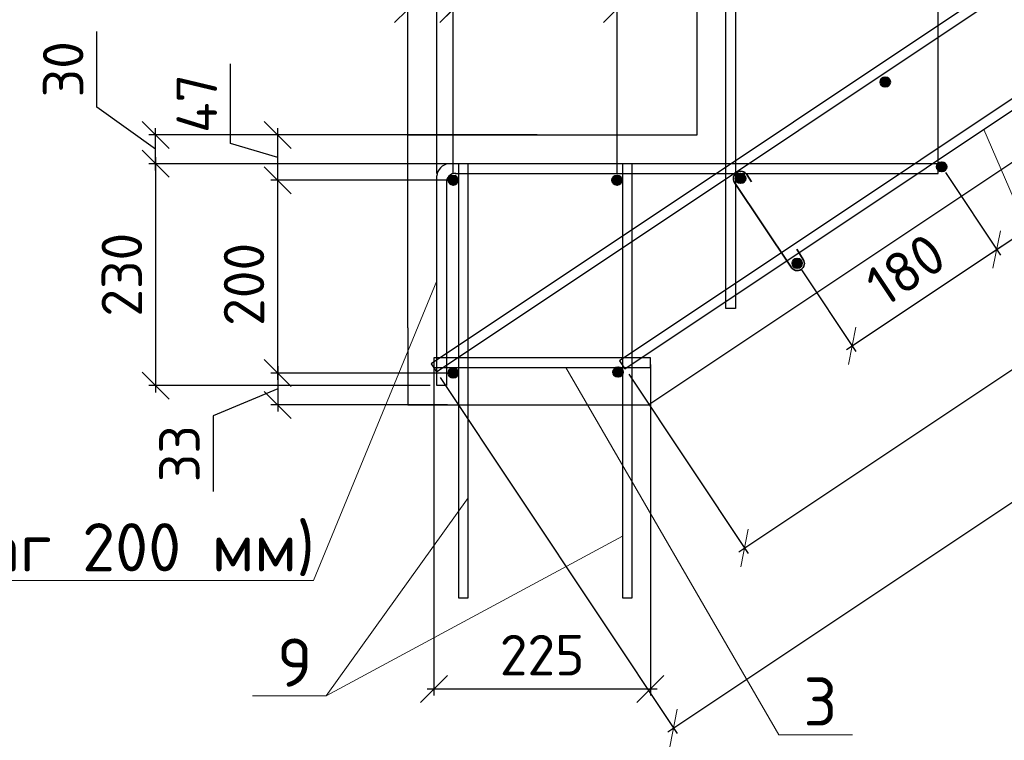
# Model space of a CAD drawing. Header units: millimetres. Extents: x 125896 to 2572636, y -120305 to 130347.
# Tile 52 of 256: x 296009 to 301118, y 25962 to 29698. Entities that reach past the tile are written whole.
import ezdxf

# ---------------------------------------------------------------- set-up
doc = ezdxf.new("R2010")
doc.units = ezdxf.units.MM
doc.linetypes.add('CENTER', pattern=[2, 1.25, -0.25, 0.25, -0.25])
for name, color, linetype, lineweight in [('Арматура', 152, 'Continuous', 40), ('ОСИ', 7, 'CENTER', 15), ('Основная 0.35', 200, 'Continuous', 35), ('Столовая Двери и окна', 7, 'Continuous', 15), ('ТЕКСТ', 7, 'Continuous', 15)]:
    doc.layers.add(name, color=color, linetype=linetype, lineweight=lineweight)
doc.layers.add('Столовая - обозначения', color=7, linetype='Continuous')
doc.styles.add('GOST-2.304_Type-B', font='GOST Common.ttf')
doc.styles.get("Standard").update_dxf_attribs({"font": 'isocpeur.ttf'})
doc.styles.add('ГОСТ', font='isocpeur.ttf')
doc.dimstyles.new('Осевые', dxfattribs={"dimscale": 0.7, "dimtxt": 450, "dimasz": 400, "dimexe": 100, "dimexo": 100, "dimgap": 100, "dimtad": 1, "dimdec": 0, "dimzin": 0, "dimdsep": 46, "dimtxsty": 'Standard', "dimblk": 'OBLIQUE', "dimcen": 9, "dimdle": 100, "dimazin": 0, "dimtm": 1e-09, "dimtfac": 1, "dimtdec": 0, "dimtofl": 0, "dimtmove": 0, "dimatfit": 3, "dimfxl": 1, "dimtolj": 1, "dimtzin": 0, "dimarcsym": 0})

# ---------------------------------------------------------------- blocks, each defined once
blk = doc.blocks.new('_OBLIQUE')
at = {"color": 0, "linetype": 'ByBlock'}
blk.add_line((-0.5, -0.5), (0.5, 0.5), dxfattribs=at)
blk = doc.blocks.new('*D526')
at = {"layer": 'Defpoints', "color": 0, "linetype": 'ByBlock', "lineweight": 20, "ltscale": 13, "transparency": 16777216}
for p in [(297348.2, 28865.8), (298251.1, 28865.8), (298258.6, 27865.8)]:
    blk.add_point(p, dxfattribs=at)
at = {"layer": 'ОСИ', "color": 0, "linetype": 'ByBlock', "lineweight": -2, "ltscale": 13, "transparency": 16777216}
for p, q in [((298216.1, 28865.8), (297313.2, 28865.8)), ((297348.2, 27830.8), (297348.2, 28900.8)), ((298223.6, 27865.8), (297313.2, 27865.8))]:
    blk.add_line(p, q, dxfattribs=at)
at = {"layer": 'ОСИ', "color": 0, "linetype": 'ByBlock', "lineweight": -2, "ltscale": 13, "transparency": 16777216, "xscale": 140, "yscale": 140, "zscale": 140}
for p, rotation in [((297348.2, 28865.8), 90), ((297348.2, 27865.8), 270)]:
    blk.add_blockref('_OBLIQUE', p, dxfattribs=dict(at, rotation=rotation))
at = {"layer": 'ОСИ', "color": 0, "linetype": 'ByBlock', "ltscale": 13, "transparency": 16777216, "insert": (297173.2, 28325.8), "char_height": 210, "attachment_point": 5, "rotation": 90}
blk.add_mtext('\\A1;200', dxfattribs=at)
blk = doc.blocks.new('*D558')
at = {"layer": 'Defpoints', "color": 0, "linetype": 'ByBlock', "lineweight": 20, "ltscale": 13, "transparency": 16777216}
for p in [(297348.2, 29100.8), (298173.6, 29100.8), (298258.6, 28865.8)]:
    blk.add_point(p, dxfattribs=at)
at = {"layer": 'ОСИ', "color": 0, "linetype": 'ByBlock', "lineweight": -2, "ltscale": 13, "transparency": 16777216}
for p, q in [((297103.2, 29056.8), (297103.2, 29469.8)), ((297348.2, 28830.8), (297348.2, 29135.8)), ((298138.6, 29100.8), (297313.2, 29100.8)), ((297348.2, 28983.3), (297103.2, 29056.8)), ((298223.6, 28865.8), (297313.2, 28865.8))]:
    blk.add_line(p, q, dxfattribs=at)
at = {"layer": 'ОСИ', "color": 0, "linetype": 'ByBlock', "lineweight": -2, "ltscale": 13, "transparency": 16777216, "xscale": 140, "yscale": 140, "zscale": 140}
for p, rotation in [((297348.2, 29100.8), 90), ((297348.2, 28865.8), 270)]:
    blk.add_blockref('_OBLIQUE', p, dxfattribs=dict(at, rotation=rotation))
at = {"layer": 'ОСИ', "color": 0, "linetype": 'ByBlock', "ltscale": 13, "transparency": 16777216, "insert": (296928.2, 29263.3), "char_height": 210, "attachment_point": 5, "rotation": 90}
blk.add_mtext('\\A1;47', dxfattribs=at)
blk = doc.blocks.new('*D559')
at = {"layer": 'Defpoints', "color": 0, "linetype": 'ByBlock', "lineweight": 20, "ltscale": 13, "transparency": 16777216}
for p in [(298258.6, 29752.6), (298023.6, 28919.9), (298258.6, 28865.8)]:
    blk.add_point(p, dxfattribs=at)
at = {"layer": 'ОСИ', "color": 0, "linetype": 'ByBlock', "lineweight": -2, "ltscale": 13, "transparency": 16777216}
for p, q in [((298023.6, 28954.9), (298023.6, 29787.6)), ((298258.6, 28900.8), (298258.6, 29787.6)), ((297396, 29752.6), (298023.6, 29752.6)), ((297988.6, 29752.6), (298293.6, 29752.6))]:
    blk.add_line(p, q, dxfattribs=at)
at = {"layer": 'ОСИ', "color": 0, "linetype": 'ByBlock', "lineweight": -2, "ltscale": 13, "transparency": 16777216, "xscale": 140, "yscale": 140, "zscale": 140, "rotation": 180}
blk.add_blockref('_OBLIQUE', (298023.6, 29752.6), dxfattribs=at)
at = {"layer": 'ОСИ', "color": 0, "linetype": 'ByBlock', "lineweight": -2, "ltscale": 13, "transparency": 16777216, "xscale": 140, "yscale": 140, "zscale": 140}
blk.add_blockref('_OBLIQUE', (298258.6, 29752.6), dxfattribs=at)
at = {"layer": 'ОСИ', "color": 0, "linetype": 'ByBlock', "ltscale": 13, "transparency": 16777216, "insert": (297602.5, 29927.6), "char_height": 210, "attachment_point": 5}
blk.add_mtext('\\A1;47', dxfattribs=at)
blk = doc.blocks.new('*D560')
at = {"layer": 'Defpoints', "color": 0, "linetype": 'ByBlock', "lineweight": 20, "ltscale": 13, "transparency": 16777216}
for p in [(298258.6, 31075.6), (299758.6, 29865.8), (298258.6, 28865.8)]:
    blk.add_point(p, dxfattribs=at)
at = {"layer": 'ОСИ', "color": 0, "linetype": 'ByBlock', "lineweight": -2, "ltscale": 13, "transparency": 16777216}
for p, q in [((298258.6, 28900.8), (298258.6, 31110.6)), ((299758.6, 29900.8), (299758.6, 31110.6)), ((299793.6, 31075.6), (298223.6, 31075.6))]:
    blk.add_line(p, q, dxfattribs=at)
at = {"layer": 'ОСИ', "color": 0, "linetype": 'ByBlock', "lineweight": -2, "ltscale": 13, "transparency": 16777216, "xscale": 140, "yscale": 140, "zscale": 140, "rotation": 180}
blk.add_blockref('_OBLIQUE', (298258.6, 31075.6), dxfattribs=at)
at = {"layer": 'ОСИ', "color": 0, "linetype": 'ByBlock', "lineweight": -2, "ltscale": 13, "transparency": 16777216, "xscale": 140, "yscale": 140, "zscale": 140}
blk.add_blockref('_OBLIQUE', (299758.6, 31075.6), dxfattribs=at)
at = {"layer": 'ОСИ', "color": 0, "linetype": 'ByBlock', "ltscale": 13, "transparency": 16777216, "insert": (299008.6, 31250.6), "char_height": 210, "attachment_point": 5}
blk.add_mtext('\\A1;300', dxfattribs=at)
blk = doc.blocks.new('*D561')
at = {"layer": 'Defpoints', "color": 0, "linetype": 'ByBlock', "lineweight": 20, "ltscale": 13, "transparency": 16777216}
for p in [(299108.6, 29752.6), (298258.6, 28865.8), (299108.6, 28865.8)]:
    blk.add_point(p, dxfattribs=at)
at = {"layer": 'ОСИ', "color": 0, "linetype": 'ByBlock', "lineweight": -2, "ltscale": 13, "transparency": 16777216}
for p, q in [((298258.6, 28900.8), (298258.6, 29787.6)), ((299108.6, 28900.8), (299108.6, 29787.6)), ((298223.6, 29752.6), (299143.6, 29752.6))]:
    blk.add_line(p, q, dxfattribs=at)
at = {"layer": 'ОСИ', "color": 0, "linetype": 'ByBlock', "lineweight": -2, "ltscale": 13, "transparency": 16777216, "xscale": 140, "yscale": 140, "zscale": 140, "rotation": 180}
blk.add_blockref('_OBLIQUE', (298258.6, 29752.6), dxfattribs=at)
at = {"layer": 'ОСИ', "color": 0, "linetype": 'ByBlock', "lineweight": -2, "ltscale": 13, "transparency": 16777216, "xscale": 140, "yscale": 140, "zscale": 140}
blk.add_blockref('_OBLIQUE', (299108.6, 29752.6), dxfattribs=at)
at = {"layer": 'ОСИ', "color": 0, "linetype": 'ByBlock', "ltscale": 13, "transparency": 16777216, "insert": (298683.6, 29927.6), "char_height": 210, "attachment_point": 5}
blk.add_mtext('\\A1;170', dxfattribs=at)
blk = doc.blocks.new('*D562')
at = {"layer": 'Defpoints', "color": 0, "linetype": 'ByBlock', "lineweight": 20, "ltscale": 13, "transparency": 16777216}
for p in [(298258.6, 27865.8), (297348.2, 27700.8), (298263.9, 27700.8, -173)]:
    blk.add_point(p, dxfattribs=at)
at = {"layer": 'ОСИ', "color": 0, "linetype": 'ByBlock', "lineweight": -2, "ltscale": 13, "transparency": 16777216}
for p, q in [((297348.2, 27900.8), (297348.2, 27665.8)), ((298223.6, 27865.8), (297313.2, 27865.8)), ((297348.2, 27783.3), (297013.5, 27643.9)), ((298228.9, 27700.8), (297313.2, 27700.8)), ((297013.5, 27643.9), (297013.5, 27251.9))]:
    blk.add_line(p, q, dxfattribs=at)
at = {"layer": 'ОСИ', "color": 0, "linetype": 'ByBlock', "lineweight": -2, "ltscale": 13, "transparency": 16777216, "xscale": 140, "yscale": 140, "zscale": 140}
for p, rotation in [((297348.2, 27865.8), 90), ((297348.2, 27700.8), 270)]:
    blk.add_blockref('_OBLIQUE', p, dxfattribs=dict(at, rotation=rotation))
at = {"layer": 'ОСИ', "color": 0, "linetype": 'ByBlock', "ltscale": 13, "transparency": 16777216, "insert": (296838.5, 27447.9), "char_height": 210, "attachment_point": 5, "rotation": 90}
blk.add_mtext('\\A1;33', dxfattribs=at)
blk = doc.blocks.new('*D564')
at = {"layer": 'Defpoints', "color": 0, "linetype": 'ByBlock', "lineweight": 20, "ltscale": 13, "transparency": 16777216}
for p in [(296714.5, 29100.8), (298729, 29100.8), (298729, 28950.8)]:
    blk.add_point(p, dxfattribs=at)
at = {"layer": 'ОСИ', "color": 0, "linetype": 'ByBlock', "lineweight": -2, "ltscale": 13, "transparency": 16777216}
for p, q in [((296410.1, 29245), (296410.1, 29637)), ((296714.5, 29025.8), (296410.1, 29245)), ((296714.5, 28915.8), (296714.5, 29135.8)), ((298694, 29100.8), (296679.5, 29100.8)), ((298694, 28950.8), (296679.5, 28950.8))]:
    blk.add_line(p, q, dxfattribs=at)
at = {"layer": 'ОСИ', "color": 0, "linetype": 'ByBlock', "lineweight": -2, "ltscale": 13, "transparency": 16777216, "xscale": 140, "yscale": 140, "zscale": 140}
for p, rotation in [((296714.5, 29100.8), 90), ((296714.5, 28950.8), 270)]:
    blk.add_blockref('_OBLIQUE', p, dxfattribs=dict(at, rotation=rotation))
at = {"layer": 'ОСИ', "color": 0, "linetype": 'ByBlock', "ltscale": 13, "transparency": 16777216, "insert": (296235.1, 29441), "char_height": 210, "attachment_point": 5, "rotation": 90}
blk.add_mtext('\\A1;30', dxfattribs=at)
blk = doc.blocks.new('*D565')
at = {"layer": 'Defpoints', "color": 0, "linetype": 'ByBlock', "lineweight": 20, "ltscale": 13, "transparency": 16777216}
for p in [(321040.7, 42482.6, -900), (321660.6, 41552.8), (299149.5, 27888.4, -900)]:
    blk.add_point(p, dxfattribs=at)
at = {"layer": 'ОСИ', "color": 0, "linetype": 'ByBlock', "lineweight": -2, "ltscale": 13, "transparency": 16777216}
for p, q in [((321060.1, 42453.4), (321680, 41523.7)), ((299740.2, 26939.2), (321689.7, 41572.2)), ((299168.9, 27859.3), (299788.7, 26929.5))]:
    blk.add_line(p, q, dxfattribs=at)
at = {"layer": 'ОСИ', "color": 0, "linetype": 'ByBlock', "lineweight": -2, "ltscale": 13, "transparency": 16777216, "xscale": 140, "yscale": 140, "zscale": 140}
for p, rotation in [((321660.6, 41552.8), 33.69006752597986), ((299769.3, 26958.6), 213.6900675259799)]:
    blk.add_blockref('_OBLIQUE', p, dxfattribs=dict(at, rotation=rotation))
at = {"layer": 'ОСИ', "color": 0, "linetype": 'ByBlock', "ltscale": 13, "transparency": 16777216, "insert": (310617.9, 34401.3), "char_height": 210, "attachment_point": 5, "rotation": 33.6901}
blk.add_mtext('\\A1;5262', dxfattribs=at)
blk = doc.blocks.new('*D566')
at = {"layer": 'Defpoints', "color": 0, "linetype": 'ByBlock', "lineweight": 20, "ltscale": 13, "transparency": 16777216}
for p in [(320728.2, 42909.3, -995.9), (321958.5, 41063.8), (298171.3, 27871.4, -995.9)]:
    blk.add_point(p, dxfattribs=at)
at = {"layer": 'ОСИ', "color": 0, "linetype": 'ByBlock', "lineweight": -2, "ltscale": 13, "transparency": 16777216}
for p, q in [((320747.6, 42880.1), (321977.9, 41034.7)), ((299372.5, 26006.5), (321987.7, 41083.2)), ((298190.8, 27842.2), (299421.1, 25996.8))]:
    blk.add_line(p, q, dxfattribs=at)
at = {"layer": 'ОСИ', "color": 0, "linetype": 'ByBlock', "lineweight": -2, "ltscale": 13, "transparency": 16777216, "xscale": 140, "yscale": 140, "zscale": 140}
for p, rotation in [((321958.5, 41063.8), 33.69006752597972), ((299401.7, 26025.9), 213.6900675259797)]:
    blk.add_blockref('_OBLIQUE', p, dxfattribs=dict(at, rotation=rotation))
at = {"layer": 'ОСИ', "color": 0, "linetype": 'ByBlock', "ltscale": 13, "transparency": 16777216, "insert": (310583, 33690.4), "char_height": 210, "attachment_point": 5, "rotation": 33.6901}
blk.add_mtext('\\A1;5422', dxfattribs=at)
blk = doc.blocks.new('*D567')
at = {"layer": 'Defpoints', "color": 0, "linetype": 'ByBlock', "lineweight": 20, "ltscale": 13, "transparency": 16777216}
for p in [(300792.9, 28935, 95.9), (301078.2, 28506.9), (300042.9, 28435, 95.9)]:
    blk.add_point(p, dxfattribs=at)
at = {"layer": 'ОСИ', "color": 0, "linetype": 'ByBlock', "lineweight": -2, "ltscale": 13, "transparency": 16777216}
for p, q in [((300812.3, 28905.9), (301097.6, 28477.8)), ((300299.1, 27987.5), (301107.3, 28526.3)), ((300062.3, 28405.9), (300347.6, 27977.8))]:
    blk.add_line(p, q, dxfattribs=at)
at = {"layer": 'ОСИ', "color": 0, "linetype": 'ByBlock', "lineweight": -2, "ltscale": 13, "transparency": 16777216, "xscale": 140, "yscale": 140, "zscale": 140}
for p, rotation in [((301078.2, 28506.9), 33.69006752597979), ((300328.2, 28006.9), 213.6900675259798)]:
    blk.add_blockref('_OBLIQUE', p, dxfattribs=dict(at, rotation=rotation))
at = {"layer": 'ОСИ', "color": 0, "linetype": 'ByBlock', "ltscale": 13, "transparency": 16777216, "insert": (300606.2, 28402.5), "char_height": 210, "attachment_point": 5, "rotation": 33.6901}
blk.add_mtext('\\A1;180', dxfattribs=at)
blk = doc.blocks.new('*D568')
at = {"layer": 'Defpoints', "color": 0, "linetype": 'ByBlock', "lineweight": 20, "ltscale": 13, "transparency": 16777216}
for p in [(301542.9, 29435, 95.9), (301828.2, 29006.9), (300792.9, 28935, 95.9)]:
    blk.add_point(p, dxfattribs=at)
at = {"layer": 'ОСИ', "color": 0, "linetype": 'ByBlock', "lineweight": -2, "ltscale": 13, "transparency": 16777216}
for p, q in [((301562.3, 29405.9), (301847.6, 28977.8)), ((301049.1, 28487.5), (301857.3, 29026.3)), ((300812.3, 28905.9), (301097.6, 28477.8))]:
    blk.add_line(p, q, dxfattribs=at)
at = {"layer": 'ОСИ', "color": 0, "linetype": 'ByBlock', "lineweight": -2, "ltscale": 13, "transparency": 16777216, "xscale": 140, "yscale": 140, "zscale": 140}
for p, rotation in [((301828.2, 29006.9), 33.69006752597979), ((301078.2, 28506.9), 213.6900675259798)]:
    blk.add_blockref('_OBLIQUE', p, dxfattribs=dict(at, rotation=rotation))
at = {"layer": 'ОСИ', "color": 0, "linetype": 'ByBlock', "ltscale": 13, "transparency": 16777216, "insert": (301356.2, 28902.5), "char_height": 210, "attachment_point": 5, "rotation": 33.6901}
blk.add_mtext('\\A1;180', dxfattribs=at)
blk = doc.blocks.new('*D570')
at = {"layer": 'Defpoints', "color": 0, "linetype": 'ByBlock', "lineweight": 20, "ltscale": 13, "transparency": 16777216}
for p in [(300773.6, 31658.2), (298173.6, 28865.8), (300773.6, 28900.8)]:
    blk.add_point(p, dxfattribs=at)
at = {"layer": 'ОСИ', "color": 0, "linetype": 'ByBlock', "lineweight": -2, "ltscale": 13, "transparency": 16777216}
for p, q in [((298173.6, 28900.8), (298173.6, 31693.2)), ((300773.6, 28935.8), (300773.6, 31693.2)), ((298138.6, 31658.2), (300808.6, 31658.2))]:
    blk.add_line(p, q, dxfattribs=at)
at = {"layer": 'ОСИ', "color": 0, "linetype": 'ByBlock', "lineweight": -2, "ltscale": 13, "transparency": 16777216, "xscale": 140, "yscale": 140, "zscale": 140, "rotation": 180}
blk.add_blockref('_OBLIQUE', (298173.6, 31658.2), dxfattribs=at)
at = {"layer": 'ОСИ', "color": 0, "linetype": 'ByBlock', "lineweight": -2, "ltscale": 13, "transparency": 16777216, "xscale": 140, "yscale": 140, "zscale": 140}
blk.add_blockref('_OBLIQUE', (300773.6, 31658.2), dxfattribs=at)
at = {"layer": 'ОСИ', "color": 0, "linetype": 'ByBlock', "ltscale": 13, "transparency": 16777216, "insert": (299473.6, 31833.2), "char_height": 210, "attachment_point": 5}
blk.add_mtext('\\A1;520', dxfattribs=at)
blk = doc.blocks.new('*D571')
at = {"layer": 'Defpoints', "color": 0, "linetype": 'ByBlock', "lineweight": 20, "ltscale": 13, "transparency": 16777216}
for p in [(298431.1, 28950.8), (296714.5, 27800.8), (298173.6, 27800.8)]:
    blk.add_point(p, dxfattribs=at)
at = {"layer": 'ОСИ', "color": 0, "linetype": 'ByBlock', "lineweight": -2, "ltscale": 13, "transparency": 16777216}
for p, q in [((296714.5, 28985.8), (296714.5, 27765.8)), ((298396.1, 28950.8), (296679.5, 28950.8)), ((298138.6, 27800.8), (296679.5, 27800.8))]:
    blk.add_line(p, q, dxfattribs=at)
at = {"layer": 'ОСИ', "color": 0, "linetype": 'ByBlock', "lineweight": -2, "ltscale": 13, "transparency": 16777216, "xscale": 140, "yscale": 140, "zscale": 140}
for p, rotation in [((296714.5, 28950.8), 90), ((296714.5, 27800.8), 270)]:
    blk.add_blockref('_OBLIQUE', p, dxfattribs=dict(at, rotation=rotation))
at = {"layer": 'ОСИ', "color": 0, "linetype": 'ByBlock', "ltscale": 13, "transparency": 16777216, "insert": (296539.5, 28375.8), "char_height": 210, "attachment_point": 5, "rotation": 90}
blk.add_mtext('\\A1;230', dxfattribs=at)
blk = doc.blocks.new('*D572')
at = {"layer": 'Defpoints', "color": 0, "linetype": 'ByBlock', "lineweight": 20, "ltscale": 13, "transparency": 16777216}
for p in [(298158.5, 27944.4), (299281.5, 27944.4), (299281.5, 26228.6)]:
    blk.add_point(p, dxfattribs=at)
at = {"layer": 'ОСИ', "color": 0, "linetype": 'ByBlock', "lineweight": -2, "ltscale": 13, "transparency": 16777216}
for p, q in [((298158.5, 27909.4), (298158.5, 26193.6)), ((299281.5, 27909.4), (299281.5, 26193.6)), ((298123.5, 26228.6), (299316.5, 26228.6))]:
    blk.add_line(p, q, dxfattribs=at)
at = {"layer": 'ОСИ', "color": 0, "linetype": 'ByBlock', "lineweight": -2, "ltscale": 13, "transparency": 16777216, "xscale": 140, "yscale": 140, "zscale": 140, "rotation": 180}
blk.add_blockref('_OBLIQUE', (298158.5, 26228.6), dxfattribs=at)
at = {"layer": 'ОСИ', "color": 0, "linetype": 'ByBlock', "lineweight": -2, "ltscale": 13, "transparency": 16777216, "xscale": 140, "yscale": 140, "zscale": 140}
blk.add_blockref('_OBLIQUE', (299281.5, 26228.6), dxfattribs=at)
at = {"layer": 'ОСИ', "color": 0, "linetype": 'ByBlock', "ltscale": 13, "transparency": 16777216, "insert": (298720, 26403.6), "char_height": 210, "attachment_point": 5}
blk.add_mtext('\\A1;225', dxfattribs=at)

msp = doc.modelspace()

# ---------------------------------------------------------------- hatches: boundary and pattern name
at = {"layer": 'Арматура'}
h = msp.add_hatch(color=256, dxfattribs=at)
edge = h.paths.add_edge_path()
edge.add_arc((300499.8, 29374.6), 25, 0, 360)
h = msp.add_hatch(color=256, dxfattribs=at)
edge = h.paths.add_edge_path()
edge.add_arc((300792.9, 28935), 25, 0, 360)
h = msp.add_hatch(color=256, dxfattribs=at)
edge = h.paths.add_edge_path()
edge.add_arc((298258.6, 28865.8), 25, 0, 360)
h = msp.add_hatch(color=256, dxfattribs=at)
edge = h.paths.add_edge_path()
edge.add_arc((299108.6, 28865.8), 25, 0, 360)
h = msp.add_hatch(color=256, dxfattribs=at)
edge = h.paths.add_edge_path()
edge.add_arc((299749.8, 28874.6), 25, 0, 360)
h = msp.add_hatch(color=256, dxfattribs=at)
edge = h.paths.add_edge_path()
edge.add_arc((300042.9, 28435), 25, 0, 360)
h = msp.add_hatch(color=256, dxfattribs=at)
edge = h.paths.add_edge_path()
edge.add_arc((298258.6, 27865.8), 25, 0, 360)
h = msp.add_hatch(color=256, dxfattribs=at)
edge = h.paths.add_edge_path()
edge.add_arc((299113.6, 27870.8), 25, 0, 360)

# ---------------------------------------------------------------- linework, layer by layer
for centre in [(300499.8, 29374.6), (300792.9, 28935, 95.9), (298258.6, 28865.8), (299108.6, 28865.8), (299749.8, 28874.6), (300042.9, 28435, 95.9), (298258.6, 27865.8), (299113.6, 27870.8)]:
    msp.add_circle(centre, 25, dxfattribs=at)
at = {"layer": 'Основная 0.35'}
for p, q in [((299781.4, 28894.7), (299805.2, 28857.2)), ((300011.2, 28414.9, 95.9), (299718.1, 28854.5)), ((300074.5, 28455.1, 95.9), (300041.2, 28507.5, 95.9))]:
    msp.add_line(p, q, dxfattribs=at)
for centre, start, end in [((299749.8, 28874.6), 32.4089, 212.4089), ((300042.9, 28435, 95.9), 212.4089, 32.4089)]:
    msp.add_arc(centre, 37.5, start, end, dxfattribs=at)
at = {"layer": 'Столовая Двери и окна', "color": 18, "lineweight": 30, "true_color": 0x000000}
for p, q in [((320873.6, 42100.8, -1170), (299273.6, 27700.8, -900)), ((298023.6, 28100.8, 1800), (298023.6, 27700.8)), ((298023.6, 27700.8), (299273.6, 27700.8, -900))]:
    msp.add_line(p, q, dxfattribs=at)
at = {"layer": 'Столовая Двери и окна', "color": 18, "lineweight": 20, "true_color": 0x000000}
for p, q in [((301010.8, 29129.3, -900), (301859.4, 27168.1)), ((298173.6, 28344.6), (297533.8, 26789.6)), ((298842.6, 27894.4), (299947.1, 25989.5)), ((297600.2, 26191.6), (298336.1, 27218.4)), ((297600.2, 26191.6), (299136.1, 27020.5)), ((295049.8, 26789.6), (297533.8, 26789.6)), ((297216.5, 26191.6), (297600.2, 26191.6)), ((299947.1, 25989.5), (300330.8, 25989.5))]:
    msp.add_line(p, q, dxfattribs=at)
at = {"layer": 'Столовая Двери и окна', "color": 146, "lineweight": 30, "true_color": 0x105689}
msp.add_line((298158.5, 27944.4), (298158.5, 27894.4), dxfattribs=at)
for points, elevation in [([(320728.2, 42909.3), (320700.5, 42950.9), (298143.6, 27913), (298171.3, 27871.4)], -995.9), ([(321040.7, 42482.6), (321013, 42524.2), (299121.7, 27930), (299149.5, 27888.4)], -900)]:
    msp.add_lwpolyline(points, close=True, dxfattribs=dict(at, elevation=elevation))
at = {"layer": 'Столовая Двери и окна', "color": 18, "lineweight": 30, "true_color": 0x000000}
msp.add_lwpolyline([(298023.6, 28100.8), (298023.6, 29100.8), (299523.6, 29100.8), (299523.6, 30100.8), (301023.6, 30100.8), (301023.6, 31100.8), (302523.6, 31100.8), (302523.6, 32100.8), (304023.6, 32100.8), (304023.6, 33100.8), (305523.6, 33100.8), (305523.6, 34100.8), (307023.6, 34100.8), (307023.6, 35100.8), (308523.6, 35100.8), (308523.6, 36100.8), (310023.6, 36100.8), (310023.6, 37100.8), (311523.6, 37100.8)], dxfattribs=at)
at = {"layer": 'Столовая Двери и окна', "color": 146, "lineweight": 30, "true_color": 0x105689}
for points in [[(299723.6, 29858.8), (299723.6, 28200.8), (299673.6, 28200.8), (299673.6, 29888.4)], [(298268.1, 28900.8), (300773.6, 28900.8), (300773.6, 28950.8), (298233.7, 28950.8), (298233.7, 28950.8), (298233.7, 28950.8)], [(298223.6, 28858.8), (298223.6, 27800.8), (298173.6, 27800.8), (298173.6, 28888.4)], [(298158.5, 27894.4), (299281.5, 27894.4), (299281.5, 27944.4), (298158.5, 27944.4), (298158.5, 27944.4), (298158.5, 27944.4)]]:
    msp.add_lwpolyline(points, dxfattribs=at)
at = {"layer": 'Столовая Двери и окна', "color": 5, "lineweight": 30}
for points in [[(298336.1, 28950.8), (298286.1, 28950.8), (298286.1, 26700.8), (298336.1, 26700.8)], [(299186.1, 28950.8), (299136.1, 28950.8), (299136.1, 26700.8), (299186.1, 26700.8)]]:
    msp.add_lwpolyline(points, close=True, dxfattribs=at)
at = {"layer": 'Столовая Двери и окна', "color": 146, "lineweight": 30, "true_color": 0x105689}
for centre, radius, start, end in [((298242.1, 28882.5), 68.8, 97.0393, 175.0783), ((298269.7, 28854.6), 46.3, 86.1948, 184.7403)]:
    msp.add_arc(centre, radius, start, end, dxfattribs=at)

# ---------------------------------------------------------------- texts
at = {"insert": (226281.3, 54484), "char_height": 250, "attachment_point": 1, "style": 'ГОСТ'}
msp.add_mtext_dynamic_manual_height_columns('\\A1;\\pi9384.38;{\\H1.5152x;\\P\\pi1250;Общие указания\\P\\pi250;}1.^IРабочая документация разработана в соответствии с заданием на проектирование, требованиями действующих технических регламентов, стандартов, сводов правил и других документов, содержащих установленные требования.\\P2.^IРабочая документация выполнена в соответствии со следующими нормативными и техническими документами:\\P-^IСП 20.13330.2016 "Нагрузки и Воздействия";\\P-^IСП 63.13330.2012 "Бетонные и железобетонные конструкции. Основные положения";\\P-^IСП 22.13330.2016 "Основания зданий и сооружений";\\P-^IСП 45.13330.2012 "Земляные сооружения, основания и фундаменты".\\P3.   За относительную отметку 0,000 принята отметка чистого пола первого этажа.\\P4.^IПеречень видов работ, для которых необходимо составлять акты освидетельствования скрытых работ:\\P-^Iармирование конструкций;\\P-^Iосвидетельствование опалубки перед бетонированием;\\P-^Iвыполнение сварочных работ;\\P-^Iотбор контрольных проб бетона;\\P-^Iсоответствие законченных железобетонных конструкций проекту с отображением качества работ;\\P-^Iустройство монолитных конструкций, выполняемых в зимнее время;  \\P\\pi0;  -    устройство гидроизоляции;\\P\\pi250;-^Iуплотнение грунтов и обратную засыпку.\\PЗапрещается выполнение последующих работ при отсутствии актов освидетельствования предшествующих скрытых работ во всех случаях.\\P\\pi0;        5. Проект рассчитан на производство работ в период положительных температур. В случае выполнения работ при отрицательных температурах необходимо выполнять требования СНиП часть 3 по производству работ и ППР.\\P        6. При минимальной температуре воздуха до минус 15°С допускается: выдерживание бетона в конструкции методом термоса, при предварительном разогреве бетонной смеси, форсированный электроразогрев бетона в конструкции с повторным уплотнением.\\P\\pi250;При минимальной температуре воздуха до минус 25°С допускается: обогрев бетона в греющей опалубке с помощью низкотемпературных электронагревателей, электродный сквозной прогрев бетона, электрообогрев с помощью греющего провода.\\P\\pi0;7. При отрицательной температуре воздуха уплотнение грунта обратной засыпки в траншеях должно \\Pосуществляться до достижения коэффициента уплотнения 0,98. \\PВремя уплотнения грунта в зависимости от температуры воздуха: \\P\\pi250;-^Iпри t{\\H0.7x;\\So^ ;}-5, 90-120 минут; при t{\\H0.7x;\\So^ ;\\H1.42857x;-10, 60-90 минут; }при t{\\H0.7x;\\So^ ;\\H1.42857x;-20, 40-60 минут; }при t{\\H0.7x;\\So^ ;\\H1.42857x;-30, 20-30 минут;\\P\\pi0;Работы по выполнению насыпей и обратных засыпок при отрицательных температурах должны производить с учетом следующих требований:\\P\\pi250;-^Iподготовку поверхности (основания) насыпи и обратных засыпок следует выполнять с полным удалением снега, льда, промерзшего слоя слабого и пучинистого грунта на всю его глубину;\\P-^Iотсыпку в насыпь и обратные засыпки грунтов необходимо производить при их природной влажности и в талом состоянии с содержанием комьев мерзлого грунта, не превышающим требований, приведенных в приложении М СП 45.13330.2017. Свод правил. Земляные сооружения, основания и фундаменты., и, как правило, на не промерзшие ранее отсыпанные и уплотненные слои. В отдельных случаях при согласовании с автором проекта допускается грунты отсыпать на непучинистые грунты, промерзшие на глубину не более 15 см;\\P-^Iпри пониженной влажности отсыпанных грунтов для их уплотнения следует применять более тяжелое грунтоуплотняющее оборудование; \\P-^Iработы по отсыпке и уплотнению каждого слоя должны выполнять в течение одной рабочей смены; - при выполнении насыпей из глинистых грунтов при обильном снеговыпадении все работы должны быть прекращены; - перерывы в работах по выполнению насыпей и обратных засыпок допускаются только при условиях, что за время перерыва глубина промерзания ранее уплотненных пучинистых грунтов не превысит 15 см или на время перерыва ранее уплотненные грунты утепляются специальными средствами (например, маловлажным рыхлым грунтом, который в последующем удаляется); - все работы по отсыпке грунтов и их уплотнению выполняют с повышенной интенсивностью.}', width=20474.372, gutter_width=5800, heights=[24436.9], dxfattribs=at)
at = {"layer": 'Столовая - обозначения', "lineweight": 25}
for s, p in [('4 (шаг 200 мм)', (295177.9, 26837.9)), ('9', (297344.7, 26239.9)), ('3', (300075.3, 26037.8))]:
    msp.add_text(s, height=250, dxfattribs=at).set_placement(p)
at = {"layer": 'ТЕКСТ', "ltscale": 100, "insert": (280585.5, 26736), "char_height": 250, "width": 4935.363, "attachment_point": 1, "style": 'GOST-2.304_Type-B'}
msp.add_mtext('\\pi164.27246,t6164.27246;План наружной лестницы ЛН-1\\P\\pi1001.77246,t7001.77246;Разрез 1-1, 2-2, 3-3', dxfattribs=at)

# ---------------------------------------------------------------- dimensions: what is measured, and where the dimension line sits
at = {"layer": 'ОСИ', "linetype": 'ByBlock', "ltscale": 13}
for p1, p2, distance, picture, middle in [((298171.3, 27871.4, -995.9), (320728.2, 42909.3, -995.9), -2218, '*D566', (310583, 33690.4)), ((299149.5, 27888.4, -900), (321040.7, 42482.6, -900), -1117.5, '*D565', (310617.9, 34401.3)), ((300792.9, 28935, 95.9), (301542.9, 29435, 95.9), -514.5, '*D568', (301356.2, 28902.5)), ((300042.9, 28435, 95.9), (300792.9, 28935, 95.9), -514.5, '*D567', (300606.2, 28402.5)), ((298158.5, 27944.4), (299281.5, 27944.4), -1715.9, '*D572', (298720, 26403.6))]:
    dim = msp.add_aligned_dim(p1=p1, p2=p2, distance=distance, dimstyle='Осевые', override={"dimtxt": 300, "dimasz": 200, "dimexe": 50, "dimexo": 50, "dimlfac": 0.2, "dimdle": 50, "dimtmove": 1}, dxfattribs=at)
    dim.commit()
    dim.dimension.update_dxf_attribs({"geometry": picture, "text_midpoint": middle})
for base, p1, p2, picture, middle in [((300773.6, 31658.2), (298173.6, 28865.8), (300773.6, 28900.8), '*D570', (299473.6, 31833.2)), ((298258.6, 31075.6), (299758.6, 29865.8), (298258.6, 28865.8), '*D560', (299008.6, 31250.6)), ((299108.6, 29752.6), (298258.6, 28865.8), (299108.6, 28865.8), '*D561', (298683.6, 29927.6))]:
    dim = msp.add_linear_dim(base=base, p1=p1, p2=p2, dimstyle='Осевые', override={"dimtxt": 300, "dimasz": 200, "dimexe": 50, "dimexo": 50, "dimlfac": 0.2, "dimdle": 50, "dimtmove": 1}, dxfattribs=at)
    dim.commit()
    dim.dimension.update_dxf_attribs({"geometry": picture, "text_midpoint": middle})
dim = msp.add_linear_dim(base=(298258.6, 29752.6), p1=(298023.6, 28919.9), p2=(298258.6, 28865.8), dimstyle='Осевые', override={"dimtxt": 300, "dimasz": 200, "dimexe": 50, "dimexo": 50, "dimlfac": 0.2, "dimdle": 50, "dimtmove": 1}, dxfattribs=at)
dim.commit()
dim.dimension.update_dxf_attribs({"geometry": '*D559', "text_midpoint": (297602.5, 29749.9), "dimtype": 160})
for base, p1, p2, picture, middle in [((296714.5, 29100.8), (298729, 28950.8), (298729, 29100.8), '*D564', (296410.1, 29315)), ((297348.2, 28865.8), (298258.6, 27865.8), (298251.1, 28865.8), '*D526', (297348.2, 28325.8)), ((297348.2, 27700.8), (298258.6, 27865.8), (298263.9, 27700.8, -173), '*D562', (297013.5, 27573.9))]:
    dim = msp.add_linear_dim(base=base, p1=p1, p2=p2, angle=90, dimstyle='Осевые', override={"dimtxt": 300, "dimasz": 200, "dimexe": 50, "dimexo": 50, "dimlfac": 0.2, "dimdle": 50, "dimtmove": 1}, dxfattribs=at)
    dim.commit()
    dim.dimension.update_dxf_attribs({"geometry": picture, "text_midpoint": middle, "dimtype": 160})
for base, p1, p2, picture, middle in [((297348.2, 29100.8), (298258.6, 28865.8), (298173.6, 29100.8), '*D558', (296928.2, 29126.8)), ((296714.5, 27800.8), (298431.1, 28950.8), (298173.6, 27800.8), '*D571', (296539.5, 28375.8))]:
    dim = msp.add_linear_dim(base=base, p1=p1, p2=p2, angle=90, dimstyle='Осевые', override={"dimtxt": 300, "dimasz": 200, "dimexe": 50, "dimexo": 50, "dimlfac": 0.2, "dimdle": 50, "dimtmove": 1}, dxfattribs=at)
    dim.commit()
    dim.dimension.update_dxf_attribs({"geometry": picture, "text_midpoint": middle})

doc.saveas('drawing.dxf')
